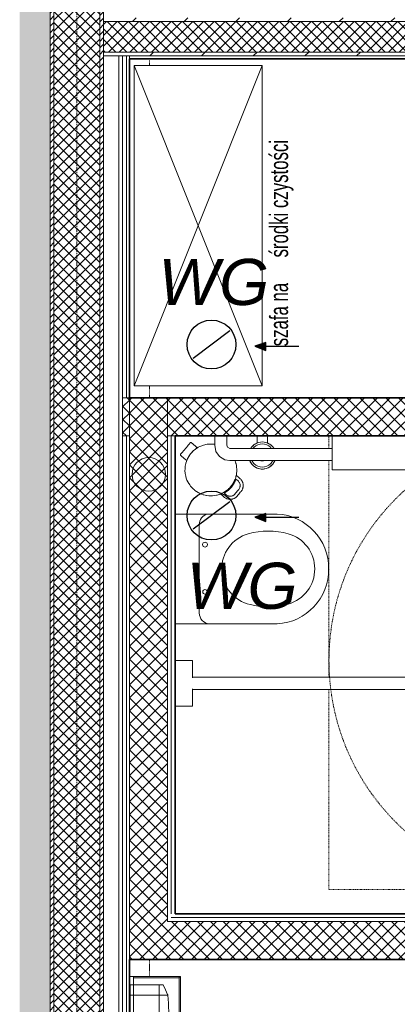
# Model space of a CAD drawing. Header units: millimetres. Extents: x -37728 to 44100, y 631619 to 691915.
# Tile 211 of 256: x 18173 to 19412, y 657925 to 661151. Entities that reach past the tile are written whole.
import ezdxf
from ezdxf import colors
from ezdxf.entities.mleader import LeaderData, LeaderLine
from ezdxf.lldxf.tags import DXFTag
from ezdxf.math import Vec2, Vec3

# ---------------------------------------------------------------- set-up
doc = ezdxf.new("R2010")
doc.units = ezdxf.units.MM
for name, pattern in [('__FK_przerywana', [0.32004, 0.16002, -0.16002]), ('bardzo krótka kreska', [0.4, 0.2, -0.2]), ('IMPORT-Short Dash', [0.4, 0.2, -0.2]), ('Kreska', [0.635, 0.3175, -0.3175]), ('Linia siatki', [2.2225, 1.27, -0.3175, 0.3175, -0.3175])]:
    doc.linetypes.add(name, pattern=pattern)
doc.layers.add('_XREF', color=7, linetype='Continuous')
doc.layers.add('IS_Text_Konstrukcji', color=7, linetype='Continuous')
for name, color, linetype, lineweight in [('A-DETL', 252, 'Continuous', 5), ('A-DETL-GENF', 252, 'Continuous', 5), ('A-DETL-MBND', 252, 'Continuous', 5), ('A-DETL-THIN', 252, 'Continuous', 5), ('A-GENM', 252, 'Continuous', 5), ('A-WALL', 252, 'Continuous', 35), ('A-WALL-PATT', 252, 'Continuous', 35), ('G-ANNO-TEXT', 252, 'Continuous', 5), ('G-IMPT', 252, 'Continuous', 5), ('I-FURN', 252, 'Continuous', 5), ('ins-opisy', 7, 'Continuous', 25), ('ins-wentylacja_wywiew', 16, 'Continuous', 30), ('ins_wentylacja wywiew', 16, 'Continuous', 30), ('P-SANR-FIXT', 252, 'Continuous', 5), ('P-SANR-FIXT-HDLN', 252, 'Kreska', 5), ('S-GRID', 252, 'Continuous', 5)]:
    doc.layers.add(name, color=color, linetype=linetype, lineweight=lineweight)
doc.styles.add('Arial Narrow_2', font='ARIALN.TTF', dxfattribs={"width": 0.8, "height": 0.2})
doc.styles.get("Standard").update_dxf_attribs({"font": 'arial.ttf'})
tags = doc.linetypes.add('SOLID', pattern=[10, 10, 0]).pattern_tags.tags
tags[6:7] = [DXFTag(74, 4), DXFTag(75, 0), DXFTag(340, '0'), DXFTag(46, 0.0), DXFTag(50, 0.0), DXFTag(44, 0.0), DXFTag(45, 0.0)]
tags[4:5] = [DXFTag(74, 4), DXFTag(75, 0), DXFTag(340, '0'), DXFTag(46, 0.0), DXFTag(50, 0.0), DXFTag(44, 0.0), DXFTag(45, 0.0)]
pattern_1 = [(45, (-64249.1606, -65444.3874), (-1.060660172, 1.060660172), [])]
pattern_2 = [(45, (-64249.1606, -65444.3874), (-1.76776695, 1.76776695), []), (135, (-64249.1606, -65444.3874), (-1.76776695, -1.76776695), [])]
pattern_3 = [(45, (-64249.1606, -65444.3874), (-2.12132034, 2.12132034), []), (135, (-64249.1606, -65444.3874), (-2.12132034, -2.12132034), [])]
pattern_4 = [(45, (-64249.161, -65444.387), (-8.4852814, 8.4852814), [])]

# ---------------------------------------------------------------- blocks, each defined once
blk = doc.blocks.new('OHy Oznacznie niepełnosprawnych ___FK_04_0 - OHy Oznacznie niepełnosprawnych ___FK_04_0-8768052-__-00_00 Przyziemie PB')
at = {"layer": 'P-SANR-FIXT', "color": 252, "linetype": 'bardzo krótka kreska'}
blk.add_circle((0, 0), 75, dxfattribs=at)
at = {"layer": 'P-SANR-FIXT-HDLN', "color": 252}
for p, q in [((11.08, 2.63), (27.53, 34.99)), ((27.53, 34.99), (39.82, 29.51)), ((39.82, 29.51), (37.68, 24.7)), ((29.96, 28.14), (14.31, -2.63)), ((15.58, 21.93), (18.7, 28.07)), ((37.68, 24.7), (29.96, 28.14)), ((-19.05, -39.47), (-15.39, 2.63)), ((-15.39, 2.63), (11.08, 2.63)), ((-10.56, -2.63), (-11.02, -7.89)), ((14.31, -2.63), (-10.56, -2.63)), ((-21.39, -11.66), (-20.88, -5.85)), ((-11.02, -7.89), (7.26, -7.89)), ((7.26, -7.89), (7.26, -13.16)), ((-11.48, -13.16), (-12.85, -28.95)), ((7.26, -13.16), (-11.48, -13.16))]:
    blk.add_line(p, q, dxfattribs=at)
for centre, radius, start, end in [((-7.56, 14.48), 29.57, 27.3641, 242.1174), ((-7.56, 14.48), 24.3, 17.841, 236.7605), ((-12.12, -36.47), 7.56, 203.4068, 95.6026)]:
    blk.add_arc(centre, radius, start, end, dxfattribs=at)
blk = doc.blocks.new('OHy Zestaw Ustęp przystosowany ___FK_04_0 - Ustęp-8768058-__-00_00 Przyziemie PB')
at = {"layer": 'P-SANR-FIXT', "color": 252}
for p, q in [((-32.5, -13.16), (-32.5, -7.5)), ((-17.5, -7.5), (-17.5, -13.16)), ((-5.49, -7.5), (-5.49, -41)), ((30.49, -41), (30.49, -7.5)), ((-26.8, -13.16), (-32.5, -13.16)), ((-27, -13.16), (-27, -87.05)), ((-17.5, -13.16), (-23.2, -13.16)), ((-23, -87.05), (-23, -13.16)), ((-1.92, -15.45), (27.03, -15.45)), ((56, -20.5), (53, -20.5)), ((56.08, -19.5), (56, -19.5)), ((56, -19.5), (56, -25.5)), ((48, -25.5), (48, -59.02)), ((52, -59.02), (52, -25.5)), ((53, -24.5), (56, -24.5)), ((56, -25.5), (56.08, -25.5)), ((48, -85.02), (48, -89.5)), ((52, -89.5), (52, -85.02)), ((56.08, -89.5), (56, -89.5)), ((56, -89.5), (56, -95.5)), ((56, -90.5), (53, -90.5)), ((53, -94.5), (56, -94.5)), ((56, -95.5), (56.08, -95.5))]:
    blk.add_line(p, q, dxfattribs=at)
at = {"layer": 'P-SANR-FIXT', "color": 252, "flags": 128}
for points in [[(53, -20.5), (51.02, -20.91), (49.37, -22.06), (48.3, -23.78), (48, -25.5)], [(52, -25.5), (52.39, -24.71), (53, -24.5)], [(-27, -87.05), (-27, -89.13), (-27, -90.9), (-27, -92.1), (-27, -92.55), (-27, -92.55)], [(-23, -92.55), (-23, -92.14), (-23, -90.98), (-23, -89.23), (-23, -87.16), (-23, -87.05)], [(48, -89.5), (48.41, -91.48), (49.56, -93.13), (51.28, -94.2), (53, -94.5)], [(53, -90.5), (52.21, -90.11), (52, -89.5)], [(-27, -92.55), (-27, -92.14), (-27, -90.98), (-27, -90.94)], [(-23, -92.55), (-23.4, -93.75), (-24.44, -94.47), (-25.7, -94.42), (-26.68, -93.63), (-27, -92.55)], [(-23, -90.94), (-23, -92.12), (-23, -92.55), (-23, -92.55)]]:
    blk.add_lwpolyline(points, dxfattribs=at)
at = {"layer": 'P-SANR-FIXT', "color": 252}
for centre, radius in [((5.01, -17.3), 0.749), ((20.47, -17.32), 0.805)]:
    blk.add_circle(centre, radius, dxfattribs=at)
for centre, radius, start, end in [((-1.92, -19.03), 3.58, 90, 175.1527), ((27.03, -19.03), 3.58, 14.6907, 90), ((12.5, -34.76), 11.97, 15.9136, 167.4344), ((24.02, -38.09), 23.95, 165.6633, 195.9136), ((0.9, -38.06), 24.02, 344.0864, 15.9136), ((12.29, -40.06), 17.81, 183.0255, 270.6753), ((12.29, -40.06), 17.81, 183.0255, 270.6753), ((12.71, -40.06), 17.81, 269.3247, 356.9745), ((12.71, -40.06), 17.81, 269.3247, 356.9745), ((12.5, -41.37), 11.97, 195.9136, 344.0864)]:
    blk.add_arc(centre, radius, start, end, dxfattribs=at)
blk = doc.blocks.new('Sanitary_Bathroom-Accessories_Roca_8174060xx-Public-Wall-mounted-industrial - 02 - Matt-8263076-__-00_00 Przyziemie PB')
at = {"layer": 'A-DETL-GENF', "color": 252}
for p, q in [((-13, -1.22), (-13, -12.26)), ((13, -12.26), (13, -1.22)), ((-13, -12.26), (-12.9, -12.36)), ((-12.9, -12.36), (12.9, -12.36)), ((12.9, -12.36), (13, -12.26))]:
    blk.add_line(p, q, dxfattribs=at)
blk = doc.blocks.new('Sanitary_Accessories_HEWI_Toilet-brush-unit - Default Colour - _DC Matt black_-8264211-__-00_00 Przyziemie PB')
at = {"layer": 'G-IMPT', "color": 252, "flags": 128}
for points in [[(-1.7, 5.43), (-1.7, 4.66), (-1.7, 3.89), (-1.7, 3.13)], [(3.78, 1.35), (3.72, 1.45), (3.45, 1.82), (3.14, 2.16), (2.8, 2.47), (2.43, 2.74), (2.04, 2.97), (1.7, 3.13), (1.7, 4.66), (1.7, 5.43)], [(-1.7, 3.13), (-2.04, 2.97), (-2.43, 2.74), (-2.8, 2.47), (-3.14, 2.16), (-3.45, 1.82), (-3.72, 1.45), (-3.78, 1.34)], [(-4.12, -2.65), (-3.95, -3.02), (-3.72, -3.41), (-3.45, -3.78), (-3.14, -4.12), (-2.8, -4.43), (-2.43, -4.7), (-2.04, -4.93), (-1.64, -5.11), (-1.22, -5.25), (-0.81, -5.35), (-0.4, -5.41), (0, -5.43), (0.4, -5.41), (0.81, -5.35), (1.22, -5.25), (1.64, -5.11), (2.04, -4.93), (2.43, -4.7), (2.8, -4.43), (3.14, -4.12), (3.45, -3.78), (3.72, -3.41), (3.95, -3.02), (4.12, -2.65)], [(-0.44, -2.65), (-0.34, -2.68), (-0.31, -2.68), (-0.17, -2.7), (-0.16, -2.7), (0, -2.71), (0.16, -2.7), (0.17, -2.7), (0.32, -2.68), (0.34, -2.68), (0.45, -2.65)]]:
    blk.add_lwpolyline(points, dxfattribs=at)
at = {"layer": 'G-IMPT', "color": 252}
for centre, radius, start, end in [((0, -0.99), 4.43, 90, 147.8345), ((0, -0.99), 4.43, 32.3014, 90), ((0, -0.98), 3.81, 134.9938, 141.735), ((0, -0.98), 3.81, 90, 134.9938), ((0, -0.98), 3.81, 45.0062, 90), ((0, -0.98), 3.81, 38.4138, 45.0062), ((0, -0.99), 4.43, 202.5525, 270), ((0, -0.98), 3.81, 206.4103, 225.0062), ((0, -0.99), 4.43, 270, 337.4475), ((0, -0.98), 3.81, 314.9432, 333.5958), ((0, -0.98), 3.81, 225.0062, 270), ((0, -0.98), 3.81, 270, 314.9432)]:
    blk.add_arc(centre, radius, start, end, dxfattribs=at)
blk = doc.blocks.new('Sanitary_Sanitary-Accessories_HEWI_HEWI-Waste-bin-950-05-30501 - Colour - Matt black-8265551-__-00_00 Przyziemie PB')
at = {"layer": 'A-DETL-GENF', "color": 252}
for p, q in [((-2.71, 11.38), (-2.75, 11.22)), ((-2.75, 11.22), (-2.75, 10.71)), ((-2.75, 10.71), (-2.75, 10.2)), ((-2.75, 10.2), (-2.75, 9.69)), ((-2.75, 9.69), (-2.75, 9.18)), ((-2.6, 11.48), (-2.71, 11.38)), ((-2.45, 11.53), (-2.6, 11.48)), ((-1.96, 11.53), (-2.45, 11.53)), ((-1.47, 11.53), (-1.96, 11.53)), ((-0.98, 11.53), (-1.47, 11.53)), ((-0.49, 11.53), (-0.98, 11.53)), ((0, 11.53), (-0.49, 11.53)), ((0.49, 11.53), (0, 11.53)), ((0.98, 11.53), (0.49, 11.53)), ((1.47, 11.53), (0.98, 11.53)), ((1.96, 11.53), (1.47, 11.53)), ((2.45, 11.53), (1.96, 11.53)), ((2.6, 11.48), (2.45, 11.53)), ((2.71, 11.38), (2.6, 11.48)), ((2.74, 11.28), (2.71, 11.38)), ((2.75, 10.71), (2.74, 11.28)), ((2.75, 10.2), (2.75, 10.71)), ((2.75, 9.69), (2.75, 10.2)), ((2.75, 9.18), (2.75, 9.69)), ((-6.12, 6.52), (-6.39, 6.23)), ((-5.77, 6.87), (-6.12, 6.52)), ((-5.67, 6.96), (-5.77, 6.87)), ((-5.19, 7.35), (-5.67, 6.96)), ((-5.09, 7.43), (-5.19, 7.35)), ((-4.69, 7.71), (-5.09, 7.43)), ((-4.35, 7.93), (-4.69, 7.71)), ((-4.16, 8.04), (-4.35, 7.93)), ((-3.61, 8.32), (-4.16, 8.04)), ((-3.04, 8.56), (-3.61, 8.32)), ((-2.75, 8.67), (-3.04, 8.56)), ((-2.75, 9.18), (-2.75, 8.67)), ((-2.75, 8.67), (-2.43, 8.77)), ((-2.45, 8.76), (-2.75, 8.67)), ((-1.98, 8.89), (-2.45, 8.76)), ((-2.43, 8.77), (-2.03, 8.88)), ((-2.03, 8.88), (-1.94, 8.9)), ((-1.85, 8.92), (-1.98, 8.89)), ((-1.94, 8.9), (-1.63, 8.97)), ((-1.24, 9.03), (-1.85, 8.92)), ((-1.63, 8.97), (-1.49, 8.99)), ((-1.49, 8.99), (-1.21, 9.04)), ((-0.62, 9.1), (-1.24, 9.03)), ((-1.21, 9.04), (-1.08, 9.06)), ((-1.08, 9.06), (-0.69, 9.1)), ((-0.69, 9.1), (-0.27, 9.12)), ((-0.4, 9.12), (-0.62, 9.1)), ((0, 9.12), (-0.4, 9.12)), ((-0.27, 9.12), (-0.15, 9.12)), ((-0.15, 9.12), (0.15, 9.12)), ((0.4, 9.12), (0, 9.12)), ((0.15, 9.12), (0.27, 9.12)), ((0.27, 9.12), (0.67, 9.1)), ((0.62, 9.1), (0.4, 9.12)), ((1.2, 9.04), (0.62, 9.1)), ((0.67, 9.1), (1.08, 9.06)), ((1.08, 9.06), (1.21, 9.04)), ((1.85, 8.92), (1.2, 9.04)), ((1.21, 9.04), (1.49, 8.99)), ((1.49, 8.99), (1.63, 8.97)), ((1.63, 8.97), (1.94, 8.9)), ((1.98, 8.89), (1.85, 8.92)), ((1.94, 8.9), (2.03, 8.88)), ((2.45, 8.76), (1.98, 8.89)), ((2.03, 8.88), (2.43, 8.77)), ((2.43, 8.77), (2.75, 8.67)), ((2.75, 8.67), (2.45, 8.76)), ((2.75, 8.67), (2.75, 9.18)), ((3.04, 8.56), (2.75, 8.67)), ((3.57, 8.34), (3.04, 8.56)), ((4.16, 8.04), (3.57, 8.34)), ((4.35, 7.93), (4.16, 8.04)), ((4.69, 7.71), (4.35, 7.93)), ((5.09, 7.43), (4.69, 7.71)), ((5.19, 7.35), (5.09, 7.43)), ((5.67, 6.96), (5.19, 7.35)), ((5.77, 6.87), (5.67, 6.96)), ((6.12, 6.52), (5.77, 6.87)), ((6.39, 6.23), (6.12, 6.52)), ((-8.04, 3.37), (-8.11, 3.17)), ((-7.82, 3.95), (-8.04, 3.37)), ((-7.56, 4.51), (-7.82, 3.95)), ((-7.41, 4.79), (-7.56, 4.51)), ((-7.26, 5.05), (-7.41, 4.79)), ((-6.94, 5.54), (-7.26, 5.05)), ((-6.53, 6.06), (-6.94, 5.54)), ((-6.39, 6.23), (-6.53, 6.06)), ((6.53, 6.06), (6.39, 6.23)), ((6.91, 5.57), (6.53, 6.06)), ((7.25, 5.06), (6.91, 5.57)), ((-8.49, 0.94), (-8.5, 0.55)), ((-8.5, 0.55), (-8.49, 0.31)), ((-8.46, 1.44), (-8.49, 0.94)), ((-8.49, 0.31), (-8.45, -0.3)), ((-8.45, 1.55), (-8.46, 1.44)), ((-8.36, 2.17), (-8.45, 1.55)), ((-8.33, 2.31), (-8.36, 2.17)), ((-8.22, 2.77), (-8.33, 2.31)), ((-8.11, 3.17), (-8.22, 2.77)), ((-8.45, -0.3), (-8.36, -0.92)), ((-8.36, -0.92), (-8.3, -1.2)), ((-8.3, -1.2), (-8.22, -1.52)), ((-8.22, -1.52), (-8.07, -2.06)), ((-8.07, -2.06), (-7.82, -2.7)), ((-7.82, -2.7), (-7.74, -2.88)), ((-7.74, -2.88), (-7.56, -3.26)), ((-7.56, -3.26), (-7.34, -3.67)), ((-7.34, -3.67), (-7.26, -3.8)), ((-7.26, -3.8), (-6.91, -4.32)), ((-6.91, -4.32), (-6.85, -4.41)), ((-6.85, -4.41), (-6.53, -4.81)), ((-6.53, -4.81), (-6.29, -5.09)), ((-6.29, -5.09), (-6.12, -5.27)), ((-6.12, -5.27), (-5.67, -5.71)), ((-5.67, -5.71), (-5.19, -6.1)), ((-5.19, -6.1), (-4.97, -6.27)), ((-4.97, -6.27), (-4.69, -6.46)), ((4.69, -6.46), (4.97, -6.27)), ((4.97, -6.27), (5.19, -6.1)), ((5.19, -6.1), (5.66, -5.71)), ((5.66, -5.71), (6.12, -5.27)), ((6.12, -5.27), (6.29, -5.09)), ((6.29, -5.09), (6.53, -4.81)), ((6.53, -4.81), (6.85, -4.41)), ((6.85, -4.41), (6.91, -4.32)), ((6.91, -4.32), (7.26, -3.8)), ((7.26, -3.8), (7.34, -3.67)), ((7.34, -3.67), (7.45, -3.46)), ((-4.69, -6.46), (-4.23, -6.75)), ((-4.23, -6.75), (-3.61, -7.07)), ((-3.61, -7.07), (-4, -6.87)), ((-4, -6.87), (-4, -7.27)), ((-4, -7.27), (-4, -7.67)), ((-4, -7.67), (-4, -8.07)), ((-4, -8.07), (-4, -8.48)), ((-4, -8.48), (-4, -8.59)), ((-4, -8.59), (-3.98, -8.79)), ((-3.98, -8.79), (-3.93, -9.1)), ((-3.93, -9.1), (-3.86, -9.4)), ((-3.86, -9.4), (-3.75, -9.67)), ((-3.75, -9.67), (-3.62, -9.93)), ((-3.61, -7.07), (-3.44, -7.15)), ((-3.44, -7.15), (-3.61, -7.07)), ((-3.44, -7.15), (-3.04, -7.31)), ((-3.04, -7.31), (-3.44, -7.15)), ((-3.04, -7.31), (-2.61, -7.46)), ((-2.61, -7.46), (-3.04, -7.31)), ((-2.64, -7.73), (-3, -7.6)), ((-3, -7.6), (-3, -8.04)), ((-3, -7.6), (-2.64, -7.73)), ((-3, -8.04), (-3, -7.6)), ((-3, -8.04), (-3, -8.48)), ((-3, -8.48), (-3, -8.04)), ((-3, -8.48), (-2.99, -8.7)), ((-2.99, -8.7), (-3, -8.48)), ((-2.99, -8.7), (-2.95, -8.92)), ((-2.95, -8.92), (-2.99, -8.7)), ((-2.95, -8.92), (-2.89, -9.14)), ((-2.89, -9.14), (-2.95, -8.92)), ((-2.89, -9.14), (-2.8, -9.34)), ((-2.8, -9.34), (-2.89, -9.14)), ((-2.8, -9.34), (-2.69, -9.54)), ((-2.69, -9.54), (-2.8, -9.34)), ((-2.69, -9.54), (-2.56, -9.72)), ((-2.56, -9.72), (-2.69, -9.54)), ((-2.28, -7.84), (-2.64, -7.73)), ((-2.64, -7.73), (-2.28, -7.84)), ((-2.61, -7.46), (-2.45, -7.51)), ((-2.45, -7.51), (-2.61, -7.46)), ((-2.45, -7.51), (-1.85, -7.67)), ((-2.15, -7.59), (-2.45, -7.51)), ((-1.91, -7.93), (-2.28, -7.84)), ((-2.28, -7.84), (-1.91, -7.93)), ((-1.85, -7.67), (-2.15, -7.59)), ((-1.54, -8.01), (-1.91, -7.93)), ((-1.91, -7.93), (-1.54, -8.01)), ((-1.85, -7.67), (-1.76, -7.69)), ((-1.76, -7.69), (-1.85, -7.67)), ((-1.76, -7.69), (-1.24, -7.78)), ((-1.5, -7.74), (-1.76, -7.69)), ((-1.16, -8.07), (-1.54, -8.01)), ((-1.54, -8.01), (-1.16, -8.07)), ((-1.24, -7.78), (-1.5, -7.74)), ((-1.24, -7.78), (-0.88, -7.83)), ((-0.88, -7.83), (-1.24, -7.78)), ((-0.77, -8.11), (-1.16, -8.07)), ((-1.16, -8.07), (-0.77, -8.11)), ((-0.88, -7.83), (-0.62, -7.85)), ((-0.62, -7.85), (-0.88, -7.83)), ((-0.39, -8.14), (-0.77, -8.11)), ((-0.77, -8.11), (-0.39, -8.14)), ((-0.62, -7.85), (0, -7.88)), ((-0.31, -7.86), (-0.62, -7.85)), ((0, -8.15), (-0.39, -8.14)), ((-0.39, -8.14), (0, -8.15)), ((0, -7.88), (-0.31, -7.86)), ((0, -7.88), (0.62, -7.85)), ((0.31, -7.86), (0, -7.88)), ((0.39, -8.14), (0, -8.15)), ((0, -8.15), (0.39, -8.14)), ((0.62, -7.85), (0.31, -7.86)), ((0.77, -8.11), (0.39, -8.14)), ((0.39, -8.14), (0.77, -8.11)), ((0.62, -7.85), (0.88, -7.83)), ((0.88, -7.83), (0.62, -7.85)), ((1.16, -8.07), (0.77, -8.11)), ((0.77, -8.11), (1.16, -8.07)), ((0.88, -7.83), (1.24, -7.78)), ((1.24, -7.78), (0.88, -7.83)), ((1.54, -8.01), (1.16, -8.07)), ((1.16, -8.07), (1.54, -8.01)), ((1.24, -7.78), (1.76, -7.69)), ((1.5, -7.74), (1.24, -7.78)), ((1.76, -7.69), (1.5, -7.74)), ((1.91, -7.93), (1.54, -8.01)), ((1.54, -8.01), (1.91, -7.93)), ((1.76, -7.69), (1.85, -7.67)), ((1.85, -7.67), (1.76, -7.69)), ((1.85, -7.67), (2.45, -7.51)), ((2.15, -7.59), (1.85, -7.67)), ((2.28, -7.84), (1.91, -7.93)), ((1.91, -7.93), (2.28, -7.84)), ((2.45, -7.51), (2.15, -7.59)), ((2.64, -7.73), (2.28, -7.84)), ((2.28, -7.84), (2.64, -7.73)), ((2.45, -7.51), (2.61, -7.46)), ((2.61, -7.46), (2.45, -7.51)), ((2.56, -9.72), (2.69, -9.54)), ((2.69, -9.54), (2.56, -9.72)), ((2.61, -7.46), (3.04, -7.31)), ((3.04, -7.31), (2.61, -7.46)), ((3, -7.6), (2.64, -7.73)), ((2.64, -7.73), (3, -7.6)), ((2.69, -9.54), (2.8, -9.34)), ((2.8, -9.34), (2.69, -9.54)), ((2.8, -9.34), (2.89, -9.14)), ((2.89, -9.14), (2.8, -9.34)), ((2.89, -9.14), (2.95, -8.92)), ((2.95, -8.92), (2.89, -9.14)), ((2.95, -8.92), (2.99, -8.7)), ((2.99, -8.7), (2.95, -8.92)), ((2.99, -8.7), (3, -8.48)), ((3, -8.48), (2.99, -8.7)), ((3, -8.04), (3, -7.6)), ((3, -7.6), (3, -8.04)), ((3, -8.48), (3, -8.04)), ((3, -8.04), (3, -8.48)), ((3.04, -7.31), (3.44, -7.15)), ((3.44, -7.15), (3.04, -7.31)), ((3.44, -7.15), (3.61, -7.07)), ((3.61, -7.07), (3.44, -7.15)), ((3.61, -7.07), (4.16, -6.79)), ((4, -6.87), (3.61, -7.07)), ((3.74, -9.7), (3.85, -9.4)), ((3.85, -9.4), (3.93, -9.12)), ((3.93, -9.12), (3.98, -8.85)), ((3.98, -8.85), (4, -8.59)), ((4, -7.27), (4, -6.87)), ((4, -7.67), (4, -7.27)), ((4, -8.07), (4, -7.67)), ((4, -8.48), (4, -8.07)), ((4, -8.59), (4, -8.48)), ((4.16, -6.79), (4.69, -6.46)), ((-3.62, -9.93), (-3.47, -10.18)), ((-3.47, -10.18), (-3.28, -10.42)), ((-3.28, -10.42), (-3.23, -10.48)), ((-3.23, -10.48), (-3.07, -10.64)), ((-3.07, -10.64), (-3.01, -10.7)), ((-3.01, -10.7), (-2.85, -10.84)), ((-2.85, -10.84), (-2.76, -10.9)), ((-2.76, -10.9), (-2.6, -11.01)), ((-2.6, -11.01), (-2.5, -11.07)), ((-2.56, -9.72), (-2.41, -9.89)), ((-2.41, -9.89), (-2.56, -9.72)), ((-2.5, -11.07), (-2.34, -11.16)), ((-2.41, -9.89), (-2.25, -10.04)), ((-2.25, -10.04), (-2.41, -9.89)), ((-2.34, -11.16), (-2.22, -11.22)), ((-2.25, -10.04), (-2.06, -10.17)), ((-2.06, -10.17), (-2.25, -10.04)), ((-2.22, -11.22), (-2.08, -11.28)), ((-2.08, -11.28), (-1.93, -11.33)), ((-2.06, -10.17), (-1.87, -10.28)), ((-1.87, -10.28), (-2.06, -10.17)), ((-1.93, -11.33), (-1.8, -11.37)), ((-1.87, -10.28), (-1.66, -10.36)), ((-1.66, -10.36), (-1.87, -10.28)), ((-1.8, -11.37), (-1.62, -11.41)), ((-1.66, -10.36), (-1.45, -10.42)), ((-1.45, -10.42), (-1.66, -10.36)), ((-1.62, -11.41), (-1.53, -11.43)), ((-1.53, -11.43), (-1.31, -11.46)), ((-1.45, -10.42), (-1.22, -10.46)), ((-1.22, -10.46), (-1.45, -10.42)), ((-1.31, -11.46), (-1, -11.47)), ((-1.22, -10.46), (-1, -10.47)), ((-1, -10.47), (-1.22, -10.46)), ((-1, -10.47), (-0.6, -10.47)), ((-0.6, -10.47), (-1, -10.47)), ((-1, -11.47), (-0.6, -11.47)), ((-0.6, -10.47), (-0.2, -10.47)), ((-0.2, -10.47), (-0.6, -10.47)), ((-0.6, -11.47), (-0.2, -11.47)), ((-0.2, -10.47), (0.2, -10.47)), ((0.2, -10.47), (-0.2, -10.47)), ((-0.2, -11.47), (0.2, -11.47)), ((0.2, -10.47), (0.6, -10.47)), ((0.6, -10.47), (0.2, -10.47)), ((0.2, -11.47), (0.6, -11.47)), ((0.6, -10.47), (1, -10.47)), ((1, -10.47), (0.6, -10.47)), ((0.6, -11.47), (1, -11.47)), ((1, -10.47), (1.22, -10.46)), ((1.22, -10.46), (1, -10.47)), ((1, -11.47), (1.26, -11.46)), ((1.22, -10.46), (1.45, -10.42)), ((1.45, -10.42), (1.22, -10.46)), ((1.26, -11.46), (1.53, -11.43)), ((1.45, -10.42), (1.66, -10.36)), ((1.66, -10.36), (1.45, -10.42)), ((1.53, -11.43), (1.62, -11.41)), ((1.62, -11.41), (1.8, -11.37)), ((1.66, -10.36), (1.87, -10.28)), ((1.87, -10.28), (1.66, -10.36)), ((1.8, -11.37), (1.93, -11.33)), ((1.87, -10.28), (2.06, -10.17)), ((2.06, -10.17), (1.87, -10.28)), ((1.93, -11.33), (2.08, -11.28)), ((2.06, -10.17), (2.25, -10.04)), ((2.25, -10.04), (2.06, -10.17)), ((2.08, -11.28), (2.22, -11.22)), ((2.22, -11.22), (2.34, -11.16)), ((2.25, -10.04), (2.41, -9.89)), ((2.41, -9.89), (2.25, -10.04)), ((2.34, -11.16), (2.5, -11.07)), ((2.41, -9.89), (2.56, -9.72)), ((2.56, -9.72), (2.41, -9.89)), ((2.5, -11.07), (2.6, -11.01)), ((2.6, -11.01), (2.76, -10.9)), ((2.76, -10.9), (2.85, -10.84)), ((2.85, -10.84), (3.01, -10.7)), ((3.01, -10.7), (3.07, -10.64)), ((3.07, -10.64), (3.23, -10.48)), ((3.23, -10.48), (3.28, -10.42)), ((3.28, -10.42), (3.43, -10.24)), ((3.43, -10.24), (3.6, -9.98)), ((3.6, -9.98), (3.74, -9.7))]:
    blk.add_line(p, q, dxfattribs=at)
blk = doc.blocks.new('Mediclinics_Steel paper towel CZ folds dispenser_DT2106x - DT2106C-V11-__-00_00 Przyziemie PB')
at = {"layer": 'A-GENM', "color": 252}
for p, q in [((63417.87, 65798.23), (63417.87, 65784.68)), ((63427.37, 65798.43), (63418.07, 65798.43)), ((63427.37, 65784.68), (63427.37, 65798.43)), ((63427.47, 65798.43), (63428.59, 65798.43)), ((63427.47, 65784.68), (63427.47, 65798.43)), ((63417.87, 65795.6), (63417.65, 65795.28)), ((63417.65, 65795.28), (63417.65, 65793.63)), ((63417.65, 65791.98), (63417.65, 65793.63)), ((63427.37, 65794.97), (63417.87, 65794.97)), ((63430.24, 65794.97), (63427.47, 65794.97)), ((63417.87, 65791.66), (63417.65, 65791.98)), ((63417.65, 65785.98), (63417.87, 65786.14)), ((63417.65, 65785.98), (63417.65, 65783.38)), ((63417.87, 65785.34), (63417.65, 65785.23)), ((63417.87, 65784.02), (63417.65, 65784.13)), ((63417.65, 65783.38), (63417.87, 65783.22)), ((63417.87, 65771.13), (63417.87, 65784.68)), ((63427.37, 65784.68), (63427.37, 65770.93)), ((63427.47, 65784.68), (63427.47, 65770.93)), ((63417.87, 65777.7), (63417.65, 65777.38)), ((63417.65, 65777.38), (63417.65, 65775.73)), ((63417.65, 65774.08), (63417.65, 65775.73)), ((63417.87, 65773.76), (63417.65, 65774.08)), ((63427.37, 65774.4), (63417.87, 65774.4)), ((63430.24, 65774.4), (63427.47, 65774.4)), ((63427.37, 65770.93), (63418.07, 65770.93)), ((63427.47, 65770.93), (63428.59, 65770.93))]:
    blk.add_line(p, q, dxfattribs=at)
for centre, radius, start, end in [((63418.07, 65798.23), 0.2, 90, 180), ((63428.59, 65798.23), 0.2, 24.4138, 90), ((63377.08, 65772.96), 57.58, 22.8167, 26.1517), ((63429.3, 65794.88), 0.949, 5.4726, 25.4207), ((63312.25, 65785.12), 118.41, 359.7887, 4.7719), ((63312.25, 65784.25), 118.41, 355.2281, 0.2113), ((63377.08, 65796.41), 57.58, 333.8483, 337.1833), ((63429.3, 65774.49), 0.949, 334.5793, 354.5274), ((63418.07, 65771.13), 0.2, 180, 270), ((63428.59, 65771.13), 0.2, 270, 335.5862)]:
    blk.add_arc(centre, radius, start, end, dxfattribs=at)
blk = doc.blocks.new('PRD_AR_WstBns_RodanWasteBin_RODX605_605S_607 - RODX605-V12-__-00_00 Przyziemie PB')
at = {"layer": 'I-FURN', "color": 252}
for p, q in [((63434.23, 65801.14), (63417.65, 65801.14)), ((63418.95, 65765.86), (63418.95, 65800.91)), ((63418.95, 65800.69), (63434, 65800.69)), ((63434, 65800.91), (63434, 65765.86)), ((63434.45, 65765.86), (63434.45, 65800.91)), ((63417.65, 65765.64), (63434.23, 65765.64)), ((63434, 65766.09), (63418.95, 65766.09))]:
    blk.add_line(p, q, dxfattribs=at)
for points, knots in [([(63417.88, 65800.91), (63417.86, 65800.93), (63417.83, 65800.96), (63417.79, 65801), (63417.77, 65801.02), (63417.75, 65801.04), (63417.74, 65801.05), (63417.72, 65801.07), (63417.71, 65801.08), (63417.7, 65801.09), (63417.68, 65801.11), (63417.67, 65801.12), (63417.66, 65801.13), (63417.65, 65801.14), (63417.65, 65801.14)], [0, 0, 0, 0, 0.166667, 0.25, 0.333333, 0.375, 0.416667, 0.5, 0.541667, 0.583333, 0.666667, 0.75, 0.833333, 1, 1, 1, 1]), ([(63434.39, 65801.07), (63434.37, 65801.09), (63434.35, 65801.11), (63434.31, 65801.12), (63434.27, 65801.13), (63434.25, 65801.14), (63434.23, 65801.14)], [0, 0, 0, 0, 0.333333, 0.5, 0.666667, 1, 1, 1, 1]), ([(63434.45, 65800.91), (63434.45, 65800.93), (63434.45, 65800.96), (63434.44, 65801), (63434.42, 65801.03), (63434.4, 65801.06), (63434.39, 65801.07)], [0, 0, 0, 0, 0.333333, 0.5, 0.666667, 1, 1, 1, 1]), ([(63417.88, 65765.86), (63417.86, 65765.84), (63417.83, 65765.81), (63417.79, 65765.78), (63417.77, 65765.75), (63417.75, 65765.74), (63417.74, 65765.72), (63417.72, 65765.71), (63417.71, 65765.69), (63417.7, 65765.68), (63417.68, 65765.67), (63417.67, 65765.65), (63417.66, 65765.64), (63417.65, 65765.64), (63417.65, 65765.64)], [0, 0, 0, 0, 0.166667, 0.25, 0.333333, 0.375, 0.416667, 0.5, 0.541667, 0.583333, 0.666667, 0.75, 0.833333, 1, 1, 1, 1]), ([(63434.23, 65765.64), (63434.25, 65765.64), (63434.27, 65765.64), (63434.31, 65765.65), (63434.35, 65765.67), (63434.37, 65765.69), (63434.39, 65765.7)], [0, 0, 0, 0, 0.333333, 0.5, 0.666667, 1, 1, 1, 1]), ([(63434.39, 65765.7), (63434.4, 65765.72), (63434.42, 65765.74), (63434.44, 65765.78), (63434.45, 65765.82), (63434.45, 65765.84), (63434.45, 65765.86)], [0, 0, 0, 0, 0.333333, 0.5, 0.666667, 1, 1, 1, 1])]:
    blk.add_open_spline(points, degree=3, knots=knots, dxfattribs=at)
for points in [[(63434.39, 65801.07), (63434.37, 65801.06), (63434.34, 65801.03), (63434.29, 65800.97), (63434.25, 65800.93), (63434.23, 65800.91)], [(63434.23, 65765.86), (63434.25, 65765.84), (63434.29, 65765.8), (63434.34, 65765.75), (63434.37, 65765.72), (63434.39, 65765.7)]]:
    blk.add_open_spline(points, degree=3, dxfattribs=at)
blk = doc.blocks.new('MEBLE regal magazyn - MEBLE regal magazyn-9226357-__-00_00 Przyziemie PB')
at = {"layer": 'I-FURN', "color": 252}
for p, q in [((40, 0), (-65, 42)), ((-65, 0), (40, 42)), ((40, 42), (-65, 42)), ((-65, 42), (-65, 0)), ((40, 0), (40, 42)), ((-65, 0), (40, 0))]:
    blk.add_line(p, q, dxfattribs=at)
blk = doc.blocks.new('A$C4e31ac75')
at = {"layer": 'A-WALL-PATT', "lineweight": 5}
h = blk.add_hatch(dxfattribs=at)
h.set_pattern_fill('FP_7', color=256, style=0, pattern_type=2)
h.set_pattern_definition([(0, (-64249.1606, -65444.3874), (2.381, 1.375), [1.587, -3.175]), (120, (-64249.1606, -65444.3874), (-2.38128493, 1.374506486), [1.587, -3.175]), (60, (-64249.1606, -65444.3874), (-0.00028493, 2.749506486), [0, -3.175, 1.587, 0])])
h.paths.add_polyline_path([(-1102.45, -8.75), (-1093.65, -8.75), (-1093.65, 803.65), (-1103.65, 803.65), (-1103.65, -8.75)])
h = blk.add_hatch(dxfattribs=at)
h.set_pattern_fill('FP_8', color=256, style=0, pattern_type=2)
h.set_pattern_definition(pattern_1)
h.paths.add_polyline_path([(-1092.4, -7.5), (-1092.4, 793.65), (-1093.65, 793.65), (-1093.65, -7.5), (-1092.58, -7.5)])
h = blk.add_hatch(dxfattribs=at)
h.set_pattern_fill('FP_9', color=256, style=0, pattern_type=2)
h.set_pattern_definition(pattern_2)
h.paths.add_polyline_path([(-1080.6, 7.5), (-1077.4, 7.5), (-1077.4, 792.4), (-1092.4, 792.4), (-1092.4, 7.5)])
h = blk.add_hatch(dxfattribs=at)
h.set_pattern_fill('FP_8', color=256, style=0, pattern_type=2)
h.set_pattern_definition(pattern_1)
h.paths.add_polyline_path([(-1076.62, 8.75), (-1076.15, 8.75), (-1076.15, 777.4), (-1077.4, 777.4), (-1077.4, 8.75)])
h = blk.add_hatch(dxfattribs=at)
h.set_pattern_fill('FP_10', color=256, style=0, pattern_type=2)
h.set_pattern_definition(pattern_4)
h.paths.add_polyline_path([(-1076.15, 586.4), (-946.2, 586.4), (-946.2, 587.65), (-1076.15, 587.65)])
h.paths.add_polyline_path([(-746.35, 586.4), (-745.1, 586.4), (-745.1, 587.65), (-858.6, 587.65), (-858.6, 586.4), (-748.14, 586.4)])
h = blk.add_hatch(dxfattribs=at)
h.set_pattern_fill('FP_9', color=256, style=0, pattern_type=2)
h.set_pattern_definition(pattern_2)
h.paths.add_polyline_path([(-1076.15, 576.4), (-946.2, 576.4), (-946.2, 586.4), (-1076.15, 586.4), (-1076.15, 583.11)])
h.paths.add_polyline_path([(-746.35, 576.4), (-746.35, 586.4), (-858.6, 586.4), (-858.6, 576.4), (-748.14, 576.4)])
h = blk.add_hatch(dxfattribs=at)
h.set_pattern_fill('FP_10', color=256, style=0, pattern_type=2)
h.set_pattern_definition(pattern_4)
h.paths.add_polyline_path([(-1007.26, 575.15), (-946.2, 575.15), (-946.2, 576.4), (-1076.15, 576.4), (-1076.14, 575.15), (-1007.41, 575.15)])
h.paths.add_polyline_path([(-802.1, 575.15), (-756.35, 575.15), (-756.35, 576.4), (-858.6, 576.4), (-858.6, 575.15), (-843.13, 575.15)])
h = blk.add_hatch(dxfattribs=at)
h.set_pattern_fill('FP_11', color=256, style=0, pattern_type=2)
h.set_pattern_definition(pattern_3)
h.paths.add_polyline_path([(-973.74, 450.65), (-757.6, 450.65), (-757.6, 463.15), (-1055.15, 463.15), (-1055.15, 450.65), (-985.61, 450.65)])
h.paths.add_polyline_path([(-1068.65, 450.65), (-1067.65, 450.65), (-1067.65, 463.15), (-1069.9, 463.15), (-1069.9, 450.65), (-1068.76, 450.65)])
h = blk.add_hatch(dxfattribs=at)
h.set_pattern_fill('FP_11', color=256, style=0, pattern_type=2)
h.set_pattern_definition(pattern_3)
h.paths.add_polyline_path([(-1067.55, 291.57), (-1055.15, 291.57), (-1055.15, 463.15), (-1067.65, 463.15), (-1067.65, 291.57)])
h = blk.add_hatch(dxfattribs=at)
h.set_pattern_fill('FP_11', color=256, style=0, pattern_type=2)
h.set_pattern_definition(pattern_3)
h.paths.add_polyline_path([(-1067.65, 279.07), (-757.6, 279.07), (-757.6, 291.57), (-1067.65, 291.57), (-1067.65, 289.41)])
at = {"layer": 'A-DETL', "linetype": 'IMPORT-Short Dash'}
for p, q in [((-1002.15, 446.57), (-1002.15, 450.65)), ((-1002.15, 371.57), (-1002.15, 442.57)), ((-1002.15, 302.07), (-1002.15, 367.57)), ((-852.15, 302.07), (-1002.15, 302.07))]:
    blk.add_line(p, q, dxfattribs=at)
at = {"layer": 'A-DETL-MBND', "linetype": '__FK_przerywana'}
for p, q in [((-1061.05, 572.03), (-1061.05, 574.15)), ((-1061.05, 463.15), (-1061.05, 467.03)), ((-1061.05, 273.52), (-1061.05, 279.07))]:
    blk.add_line(p, q, dxfattribs=at)
at = {"layer": 'A-DETL-THIN'}
blk.add_circle((-1061.29, 438.05), 5.5, dxfattribs=at)
at = {"layer": 'A-WALL', "lineweight": 5}
for p, q in [((-1093.65, -8.75), (-1093.65, 793.65)), ((-1092.4, -7.5), (-1092.4, 792.4)), ((-1077.4, 777.4), (-1077.4, 7.5)), ((-1076.15, 776.15), (-1076.15, 8.75)), ((-946.2, 586.4), (-1076.15, 586.4)), ((-946.2, 576.4), (-1076.15, 576.4)), ((-946.2, 575.15), (-1076.15, 575.15)), ((-1071.15, 575.15), (-1071.15, 13.75)), ((-1069.9, 575.15), (-1069.9, 27.75)), ((-1068.65, 575.15), (-1068.65, 463.15)), ((-1067.65, 575.15), (-1067.65, 574.15)), ((-1069.9, 463.15), (-1067.65, 463.15)), ((-1067.65, 463.15), (-1067.65, 279.07)), ((-1055.15, 291.57), (-1055.15, 463.15)), ((-1069.9, 450.65), (-1067.65, 450.65)), ((-1068.65, 450.65), (-1068.65, 156.75)), ((-1052.65, 450.65), (-1055.15, 450.65)), ((-1053.9, 450.65), (-1053.9, 294.07)), ((-757.6, 291.57), (-1055.15, 291.57)), ((-758.6, 292.82), (-1053.9, 292.82))]:
    blk.add_line(p, q, dxfattribs=at)
at = {"layer": 'A-WALL'}
for p, q in [((-1067.65, 463.15), (-1067.65, 574.15)), ((-1067.65, 574.15), (-946.2, 574.15)), ((-758.6, 463.15), (-1067.65, 463.15)), ((-1052.65, 450.65), (-758.6, 450.65)), ((-1052.65, 294.07), (-1052.65, 450.65)), ((-843.5, 294.07), (-1052.65, 294.07)), ((-1067.65, 224), (-1067.65, 279.07)), ((-1067.65, 279.07), (-917.65, 279.07))]:
    blk.add_line(p, q, dxfattribs=at)
at = {"layer": 'S-GRID', "linetype": 'Linia siatki'}
blk.add_line((-1084.9, 934.4), (-1084.9, -178.7), dxfattribs=at)
at = {"layer": 'A-GENM'}
blk.add_blockref('Mediclinics_Steel paper towel CZ folds dispenser_DT2106x - DT2106C-V11-__-00_00 Przyziemie PB', (-64485.3, -65527.61), dxfattribs=at)
at = {"layer": 'I-FURN'}
for name, p, rotation in [('MEBLE regal magazyn - MEBLE regal magazyn-9226357-__-00_00 Przyziemie PB', (-1024.1, 532.03), 89.9999999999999), ('Sanitary_Sanitary-Accessories_HEWI_HEWI-Waste-bin-950-05-30501 - Colour - Matt black-8265551-__-00_00 Przyziemie PB', (-1040.43, 439.09), 50.00000000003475)]:
    blk.add_blockref(name, p, dxfattribs=dict(at, rotation=rotation))
for name, p in [('Sanitary_Accessories_HEWI_Toilet-brush-unit - Default Colour - _DC Matt black_-8264211-__-00_00 Przyziemie PB', (-1024.04, 445.22)), ('Sanitary_Bathroom-Accessories_Roca_8174060xx-Public-Wall-mounted-industrial - 02 - Matt-8263076-__-00_00 Przyziemie PB', (-988.13, 451.87)), ('PRD_AR_WstBns_RodanWasteBin_RODX605_605S_607 - RODX605-V12-__-00_00 Przyziemie PB', (-64485.3, -65527.61))]:
    blk.add_blockref(name, p, dxfattribs=at)
at = {"layer": 'P-SANR-FIXT'}
for name, p, rotation in [('OHy Oznacznie niepełnosprawnych ___FK_04_0 - OHy Oznacznie niepełnosprawnych ___FK_04_0-8768052-__-00_00 Przyziemie PB', (-927.15, 377.07), 180), ('OHy Zestaw Ustęp przystosowany ___FK_04_0 - Ustęp-8768058-__-00_00 Przyziemie PB', (-1060.15, 394.57), 90)]:
    blk.add_blockref(name, p, dxfattribs=dict(at, rotation=rotation))
at = {"layer": 'G-ANNO-TEXT', "char_height": 6, "attachment_point": 1, "rotation": 90, "style": 'Arial Narrow_2'}
for s, insert, width in [('środki czystości', (-1021.58, 509.12), 61.3291), ('szafa na ', (-1021.58, 480.02), 35.2743)]:
    blk.add_mtext(s, dxfattribs=dict(at, insert=insert, width=width))

msp = doc.modelspace()

# ---------------------------------------------------------------- block references
at = {"layer": '_XREF', "xscale": 10, "yscale": 10, "zscale": 10}
msp.add_blockref('A$C4e31ac75', (29209.5, 655281.1), dxfattribs=at)

# ---------------------------------------------------------------- next in the draw order: hatches: boundary and pattern name
at = {"layer": 'ins-wentylacja_wywiew'}
h = msp.add_hatch(color=256, dxfattribs=at)
h.paths.add_polyline_path([(18944.4, 660081.3), (18980.4, 660067.5), (18980.4, 660081.3)])
h.paths.add_polyline_path([(18944.4, 660081.3), (18980.4, 660081.3), (18980.4, 660093.9)])
h = msp.add_hatch(color=256, dxfattribs=at)
h.paths.add_polyline_path([(18944.4, 659521.2), (18980.4, 659507.4), (18980.4, 659521.2)])
h.paths.add_polyline_path([(18944.4, 659521.2), (18980.4, 659521.2), (18980.4, 659533.8)])

# ---------------------------------------------------------------- next in the draw order: linework, layer by layer
for p, q in [((19089, 660080.9, 3258.4), (18977.1, 660080.9, 3258.4)), ((19089, 659520.8, 3258.4), (18977.1, 659520.8, 3258.4))]:
    msp.add_line(p, q, dxfattribs=at)
for points in [[(18944.4, 660081.3), (18980.4, 660067.5), (18980.4, 660093.9)], [(18944.4, 659521.2), (18980.4, 659507.4), (18980.4, 659533.8)]]:
    msp.add_lwpolyline(points, close=True, dxfattribs=at)
at = {"layer": 'ins_wentylacja wywiew'}
for p, q in [((18862.2, 660132.1), (18742.5, 660041.6)), ((18862.2, 659572), (18742.5, 659481.6))]:
    msp.add_line(p, q, dxfattribs=at)
for centre in [(18802.4, 660086.9), (18802.4, 659526.8)]:
    msp.add_circle(centre, 80, dxfattribs=at)

# ---------------------------------------------------------------- next in the draw order: texts
at = {"layer": 'IS_Text_Konstrukcji', "linetype": 'SOLID', "char_height": 151.2, "attachment_point": 2}
for insert in [(18810, 660367.7), (18902.9, 659372.2)]:
    msp.add_mtext('{\\fArial|b0|i1|c238|p34;WG}', dxfattribs=dict(at, insert=insert))

# ---------------------------------------------------------------- next in the draw order: leaders
at = {"layer": 'ins-opisy'}
ml = msp.add_multileader_mtext('Standard', dxfattribs=at)
ml.set_content('\\A1;\\pxi0.0017;{\\fArial|b0|i1|c238|p34;\\W0.8;Zestaw przyłączeniowy \\P\\pi0;z filtrem siatkowym\\Pzaworami odcinającymi\\Pwodomierzem (w przypadku braku \\Pstudni wodomierzowej na przyłączu)\\Pzaworem antyskażeniowym EA}', color=256)
ml.set_leader_properties()
ml.build(insert=Vec2(0, 0))
ml.multileader.update_dxf_attribs({"text_left_attachment_type": 6, "text_right_attachment_type": 6, "dogleg_length": 0, "arrow_head_size": 100})
ctx = ml.context
ctx.base_point, ctx.char_height, ctx.arrow_head_size, ctx.landing_gap_size, ctx.plane_origin = Vec3(-10300.1, 662380), 120, 100, 50, Vec3(-11157, 664262.2)
ctx.left_attachment, ctx.right_attachment = 6, 6
notes = []
notes.append((ctx, [(1, (1, 1, 0), (-8058.8, 662380), (-1, 0), 0, [(0, [(-6717.2, 660997)], 0, [])])]))
ctx.mtext.insert, ctx.mtext.rotation, ctx.mtext.width, ctx.mtext.line_spacing_factor = Vec3(-10250.1, 662535.3), 6.283185, 51080.157, 0.85
for ctx, leaders in notes:
    for number, flags, end, landing, length, lines in leaders:
        leader = LeaderData()
        leader.index, (leader.has_last_leader_line, leader.has_dogleg_vector, leader.attachment_direction) = number, flags
        leader.last_leader_point, leader.dogleg_vector, leader.dogleg_length = Vec3(end), Vec3(landing), length
        for number, points, colour, breaks in lines:
            line = LeaderLine()
            line.index, line.vertices, line.color, line.breaks = number, Vec3.list(points), colors.encode_raw_color(colour), breaks
            leader.lines.append(line)
        ctx.leaders.append(leader)

doc.saveas('drawing.dxf')
